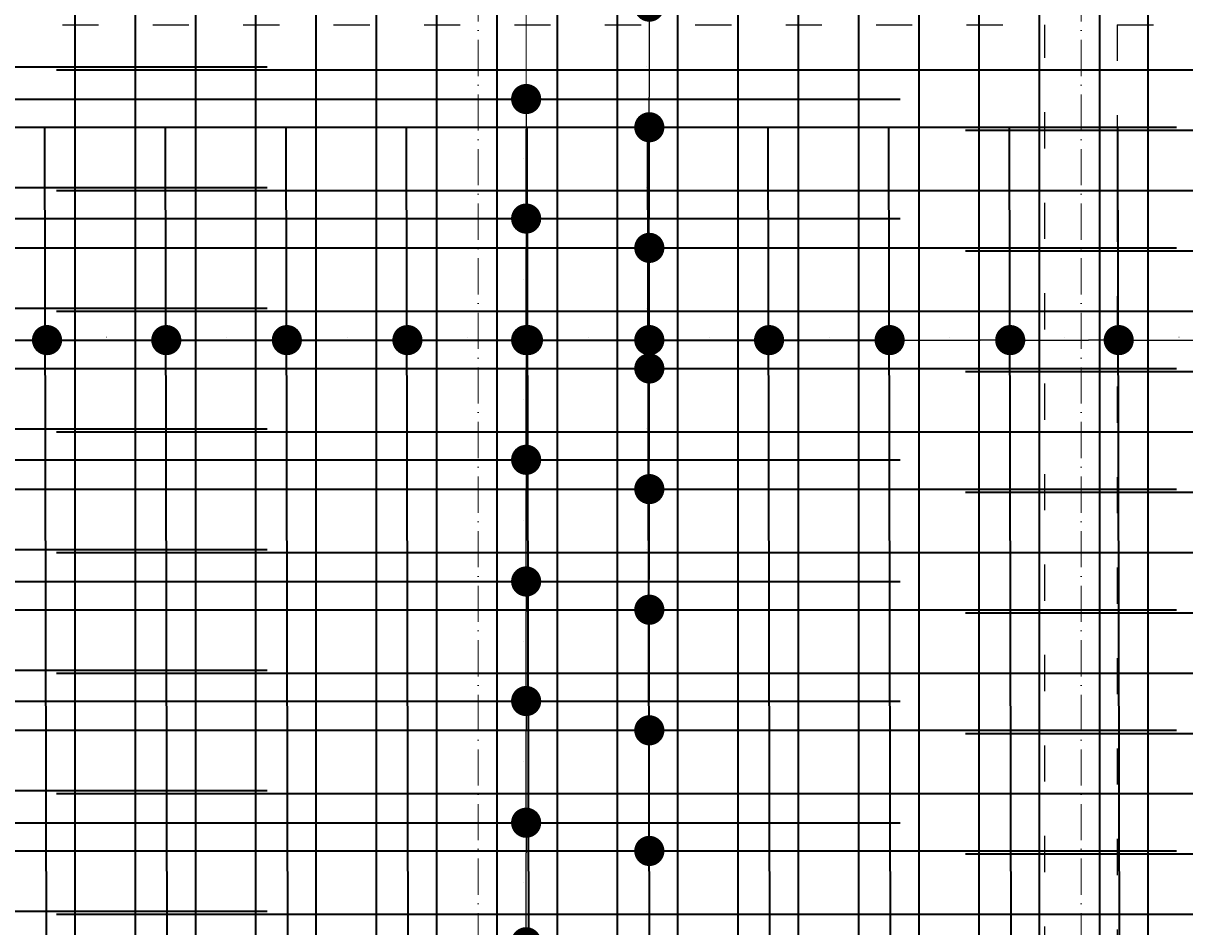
# Model space of a CAD drawing. Header units: millimetres. Extents: x 300938 to 312016, y 11971 to 20881.
# Tile 208 of 239: x 309189 to 309575, y 18688 to 18988. Entities that reach past the tile are written whole.
import ezdxf

# ---------------------------------------------------------------- set-up
doc = ezdxf.new("R2010")
doc.units = ezdxf.units.MM
doc.linetypes.add('ACAD_ISO03W100', pattern=[30, 12, -18])
doc.linetypes.add('ACAD_ISO10W100', pattern=[18, 12, -3, 0, -3])
for name, color, linetype, lineweight in [('konstrukcja wymiary', 1, 'Continuous', 13), ('osie', 5, 'ACAD_ISO10W100', 13), ('zbrojenie płyty', 141, 'Continuous', 35)]:
    doc.layers.add(name, color=color, linetype=linetype, lineweight=lineweight)
doc.layers.add('przerywane', color=6, linetype='ACAD_ISO03W100')
doc.styles.get("Standard").update_dxf_attribs({"font": 'romand.shx', "oblique": 10})
doc.dimstyles.new('kropki', dxfattribs={"dimtxt": 0.001, "dimasz": 10, "dimexe": 1.25, "dimexo": 0.625, "dimgap": 1, "dimtad": 1, "dimtxsty": 'Standard', "dimblk": 'DOT', "dimcen": 2.5, "dimadec": 0, "dimazin": 0, "dimtfac": 1, "dimtmove": 0, "dimatfit": 3, "dimfxl": 1, "dimfxlon": 1, "dimarcsym": 0})

# ---------------------------------------------------------------- blocks, each defined once
blk = doc.blocks.new('_Dot')
at = {"color": 0, "linetype": 'ByBlock', "lineweight": -2}
blk.add_line((-0.5, 0), (-1, 0), dxfattribs=at)
at = {"color": 0, "linetype": 'ByBlock', "const_width": 0.5}
blk.add_lwpolyline([(-0.25, 0, 1), (0.25, 0, 1)], format="xyb", close=True, dxfattribs=at)
blk = doc.blocks.new('*D803')
at = {"layer": 'Defpoints', "color": 0, "transparency": 16777216}
for p in [(309386.56, 18993.24), (309386.56, 18953.24), (309397.19, 18953.24)]:
    blk.add_point(p, dxfattribs=at)
at = {"layer": 'konstrukcja wymiary', "color": 0, "lineweight": -2, "transparency": 16777216}
for p, q in [((309396.19, 18993.24), (309398.44, 18993.24)), ((309397.19, 18983.24), (309397.19, 18963.24)), ((309396.19, 18953.24), (309398.44, 18953.24))]:
    blk.add_line(p, q, dxfattribs=at)
at = {"layer": 'konstrukcja wymiary', "color": 0, "lineweight": -2, "transparency": 16777216, "xscale": 10, "yscale": 10, "zscale": 10}
for p, rotation in [((309397.19, 18993.24), 90), ((309397.19, 18953.24), 270)]:
    blk.add_blockref('_Dot', p, dxfattribs=dict(at, rotation=rotation))
at = {"layer": 'konstrukcja wymiary', "color": 0, "transparency": 16777216, "insert": (309396.19, 18973.24), "char_height": 0.001, "attachment_point": 5, "rotation": 90}
blk.add_mtext('40', dxfattribs=at)
blk = doc.blocks.new('*D804')
at = {"layer": 'Defpoints', "color": 0, "transparency": 16777216}
for p in [(309386.56, 18953.24), (309234.79, 18913.24), (309397.19, 18913.24)]:
    blk.add_point(p, dxfattribs=at)
at = {"layer": 'konstrukcja wymiary', "color": 0, "lineweight": -2, "transparency": 16777216}
for p, q in [((309396.19, 18953.24), (309398.44, 18953.24)), ((309397.19, 18943.24), (309397.19, 18923.24)), ((309396.19, 18913.24), (309398.44, 18913.24))]:
    blk.add_line(p, q, dxfattribs=at)
at = {"layer": 'konstrukcja wymiary', "color": 0, "lineweight": -2, "transparency": 16777216, "xscale": 10, "yscale": 10, "zscale": 10}
for p, rotation in [((309397.19, 18953.24), 90), ((309397.19, 18913.24), 270)]:
    blk.add_blockref('_Dot', p, dxfattribs=dict(at, rotation=rotation))
at = {"layer": 'konstrukcja wymiary', "color": 0, "transparency": 16777216, "insert": (309396.19, 18933.24), "char_height": 0.001, "attachment_point": 5, "rotation": 90}
blk.add_mtext('40', dxfattribs=at)
blk = doc.blocks.new('*D805')
at = {"layer": 'Defpoints', "color": 0, "transparency": 16777216}
for p in [(309234.79, 18913.24), (309386.56, 18873.24), (309397.19, 18873.24)]:
    blk.add_point(p, dxfattribs=at)
at = {"layer": 'konstrukcja wymiary', "color": 0, "lineweight": -2, "transparency": 16777216}
for p, q in [((309396.19, 18913.24), (309398.44, 18913.24)), ((309397.19, 18903.24), (309397.19, 18883.24)), ((309396.19, 18873.24), (309398.44, 18873.24))]:
    blk.add_line(p, q, dxfattribs=at)
at = {"layer": 'konstrukcja wymiary', "color": 0, "lineweight": -2, "transparency": 16777216, "xscale": 10, "yscale": 10, "zscale": 10}
for p, rotation in [((309397.19, 18913.24), 90), ((309397.19, 18873.24), 270)]:
    blk.add_blockref('_Dot', p, dxfattribs=dict(at, rotation=rotation))
at = {"layer": 'konstrukcja wymiary', "color": 0, "transparency": 16777216, "insert": (309396.19, 18893.24), "char_height": 0.001, "attachment_point": 5, "rotation": 90}
blk.add_mtext('40', dxfattribs=at)
blk = doc.blocks.new('*D806')
at = {"layer": 'Defpoints', "color": 0, "transparency": 16777216}
for p in [(309386.56, 18873.24), (309386.56, 18833.24), (309397.19, 18833.24)]:
    blk.add_point(p, dxfattribs=at)
at = {"layer": 'konstrukcja wymiary', "color": 0, "lineweight": -2, "transparency": 16777216}
for p, q in [((309396.19, 18873.24), (309398.44, 18873.24)), ((309397.19, 18863.24), (309397.19, 18843.24)), ((309396.19, 18833.24), (309398.44, 18833.24))]:
    blk.add_line(p, q, dxfattribs=at)
at = {"layer": 'konstrukcja wymiary', "color": 0, "lineweight": -2, "transparency": 16777216, "xscale": 10, "yscale": 10, "zscale": 10}
for p, rotation in [((309397.19, 18873.24), 90), ((309397.19, 18833.24), 270)]:
    blk.add_blockref('_Dot', p, dxfattribs=dict(at, rotation=rotation))
at = {"layer": 'konstrukcja wymiary', "color": 0, "transparency": 16777216, "insert": (309396.19, 18853.24), "char_height": 0.001, "attachment_point": 5, "rotation": 90}
blk.add_mtext('40', dxfattribs=at)
blk = doc.blocks.new('*D807')
at = {"layer": 'Defpoints', "color": 0, "transparency": 16777216}
for p in [(309386.56, 18833.24), (309386.56, 18793.24), (309397.19, 18793.24)]:
    blk.add_point(p, dxfattribs=at)
at = {"layer": 'konstrukcja wymiary', "color": 0, "lineweight": -2, "transparency": 16777216}
for p, q in [((309396.19, 18833.24), (309398.44, 18833.24)), ((309397.19, 18823.24), (309397.19, 18803.24)), ((309396.19, 18793.24), (309398.44, 18793.24))]:
    blk.add_line(p, q, dxfattribs=at)
at = {"layer": 'konstrukcja wymiary', "color": 0, "lineweight": -2, "transparency": 16777216, "xscale": 10, "yscale": 10, "zscale": 10}
for p, rotation in [((309397.19, 18833.24), 90), ((309397.19, 18793.24), 270)]:
    blk.add_blockref('_Dot', p, dxfattribs=dict(at, rotation=rotation))
at = {"layer": 'konstrukcja wymiary', "color": 0, "transparency": 16777216, "insert": (309396.19, 18813.24), "char_height": 0.001, "attachment_point": 5, "rotation": 90}
blk.add_mtext('40', dxfattribs=at)
blk = doc.blocks.new('*D808')
at = {"layer": 'Defpoints', "color": 0, "transparency": 16777216}
for p in [(309386.56, 18793.24), (309386.56, 18753.24), (309397.19, 18753.24)]:
    blk.add_point(p, dxfattribs=at)
at = {"layer": 'konstrukcja wymiary', "color": 0, "lineweight": -2, "transparency": 16777216}
for p, q in [((309396.19, 18793.24), (309398.44, 18793.24)), ((309397.19, 18783.24), (309397.19, 18763.24)), ((309396.19, 18753.24), (309398.44, 18753.24))]:
    blk.add_line(p, q, dxfattribs=at)
at = {"layer": 'konstrukcja wymiary', "color": 0, "lineweight": -2, "transparency": 16777216, "xscale": 10, "yscale": 10, "zscale": 10}
for p, rotation in [((309397.19, 18793.24), 90), ((309397.19, 18753.24), 270)]:
    blk.add_blockref('_Dot', p, dxfattribs=dict(at, rotation=rotation))
at = {"layer": 'konstrukcja wymiary', "color": 0, "transparency": 16777216, "insert": (309396.19, 18773.24), "char_height": 0.001, "attachment_point": 5, "rotation": 90}
blk.add_mtext('40', dxfattribs=at)
blk = doc.blocks.new('*D809')
at = {"layer": 'Defpoints', "color": 0, "transparency": 16777216}
for p in [(309386.56, 18753.24), (309386.56, 18713.24), (309397.19, 18713.24)]:
    blk.add_point(p, dxfattribs=at)
at = {"layer": 'konstrukcja wymiary', "color": 0, "lineweight": -2, "transparency": 16777216}
for p, q in [((309396.19, 18753.24), (309398.44, 18753.24)), ((309397.19, 18743.24), (309397.19, 18723.24)), ((309396.19, 18713.24), (309398.44, 18713.24))]:
    blk.add_line(p, q, dxfattribs=at)
at = {"layer": 'konstrukcja wymiary', "color": 0, "lineweight": -2, "transparency": 16777216, "xscale": 10, "yscale": 10, "zscale": 10}
for p, rotation in [((309397.19, 18753.24), 90), ((309397.19, 18713.24), 270)]:
    blk.add_blockref('_Dot', p, dxfattribs=dict(at, rotation=rotation))
at = {"layer": 'konstrukcja wymiary', "color": 0, "transparency": 16777216, "insert": (309396.19, 18733.24), "char_height": 0.001, "attachment_point": 5, "rotation": 90}
blk.add_mtext('40', dxfattribs=at)
blk = doc.blocks.new('*D810')
at = {"layer": 'Defpoints', "color": 0, "transparency": 16777216}
for p in [(309386.56, 18713.24), (309386.56, 18673.24), (309397.19, 18673.24)]:
    blk.add_point(p, dxfattribs=at)
at = {"layer": 'konstrukcja wymiary', "color": 0, "lineweight": -2, "transparency": 16777216}
for p, q in [((309396.19, 18713.24), (309398.44, 18713.24)), ((309397.19, 18703.24), (309397.19, 18683.24)), ((309396.19, 18673.24), (309398.44, 18673.24))]:
    blk.add_line(p, q, dxfattribs=at)
at = {"layer": 'konstrukcja wymiary', "color": 0, "lineweight": -2, "transparency": 16777216, "xscale": 10, "yscale": 10, "zscale": 10}
for p, rotation in [((309397.19, 18713.24), 90), ((309397.19, 18673.24), 270)]:
    blk.add_blockref('_Dot', p, dxfattribs=dict(at, rotation=rotation))
at = {"layer": 'konstrukcja wymiary', "color": 0, "transparency": 16777216, "insert": (309396.19, 18693.24), "char_height": 0.001, "attachment_point": 5, "rotation": 90}
blk.add_mtext('40', dxfattribs=at)
blk = doc.blocks.new('*D1177')
at = {"layer": 'Defpoints', "color": 0, "transparency": 16777216}
for p in [(309156.92, 18893.24), (309197.35, 18893.24), (309197.35, 18882.65)]:
    blk.add_point(p, dxfattribs=at)
at = {"layer": 'konstrukcja wymiary', "color": 0, "lineweight": -2, "transparency": 16777216}
for p, q in [((309156.92, 18883.65), (309156.92, 18881.4)), ((309166.92, 18882.65), (309187.35, 18882.65)), ((309197.35, 18883.65), (309197.35, 18881.4))]:
    blk.add_line(p, q, dxfattribs=at)
at = {"layer": 'konstrukcja wymiary', "color": 0, "lineweight": -2, "transparency": 16777216, "xscale": 10, "yscale": 10, "zscale": 10, "rotation": 180}
blk.add_blockref('_Dot', (309156.92, 18882.65), dxfattribs=at)
at = {"layer": 'konstrukcja wymiary', "color": 0, "lineweight": -2, "transparency": 16777216, "xscale": 10, "yscale": 10, "zscale": 10}
blk.add_blockref('_Dot', (309197.35, 18882.65), dxfattribs=at)
at = {"layer": 'konstrukcja wymiary', "color": 0, "transparency": 16777216, "insert": (309177.14, 18883.65), "char_height": 0.001, "attachment_point": 5}
blk.add_mtext('40,43', dxfattribs=at)
blk = doc.blocks.new('*D1178')
at = {"layer": 'Defpoints', "color": 0, "transparency": 16777216}
for p in [(309197.35, 18893.24), (309236.92, 18893.24), (309236.92, 18882.65)]:
    blk.add_point(p, dxfattribs=at)
at = {"layer": 'konstrukcja wymiary', "color": 0, "lineweight": -2, "transparency": 16777216}
for p, q in [((309197.35, 18883.65), (309197.35, 18881.4)), ((309207.35, 18882.65), (309226.92, 18882.65)), ((309236.92, 18883.65), (309236.92, 18881.4))]:
    blk.add_line(p, q, dxfattribs=at)
at = {"layer": 'konstrukcja wymiary', "color": 0, "lineweight": -2, "transparency": 16777216, "xscale": 10, "yscale": 10, "zscale": 10, "rotation": 180}
blk.add_blockref('_Dot', (309197.35, 18882.65), dxfattribs=at)
at = {"layer": 'konstrukcja wymiary', "color": 0, "lineweight": -2, "transparency": 16777216, "xscale": 10, "yscale": 10, "zscale": 10}
blk.add_blockref('_Dot', (309236.92, 18882.65), dxfattribs=at)
at = {"layer": 'konstrukcja wymiary', "color": 0, "transparency": 16777216, "insert": (309217.14, 18883.65), "char_height": 0.001, "attachment_point": 5}
blk.add_mtext('39,57', dxfattribs=at)
blk = doc.blocks.new('*D1179')
at = {"layer": 'Defpoints', "color": 0, "transparency": 16777216}
for p in [(309236.92, 18893.24), (309276.92, 18893.24), (309276.92, 18882.65)]:
    blk.add_point(p, dxfattribs=at)
at = {"layer": 'konstrukcja wymiary', "color": 0, "lineweight": -2, "transparency": 16777216}
for p, q in [((309236.92, 18883.65), (309236.92, 18881.4)), ((309246.92, 18882.65), (309266.92, 18882.65)), ((309276.92, 18883.65), (309276.92, 18881.4))]:
    blk.add_line(p, q, dxfattribs=at)
at = {"layer": 'konstrukcja wymiary', "color": 0, "lineweight": -2, "transparency": 16777216, "xscale": 10, "yscale": 10, "zscale": 10, "rotation": 180}
blk.add_blockref('_Dot', (309236.92, 18882.65), dxfattribs=at)
at = {"layer": 'konstrukcja wymiary', "color": 0, "lineweight": -2, "transparency": 16777216, "xscale": 10, "yscale": 10, "zscale": 10}
blk.add_blockref('_Dot', (309276.92, 18882.65), dxfattribs=at)
at = {"layer": 'konstrukcja wymiary', "color": 0, "transparency": 16777216, "insert": (309256.92, 18883.65), "char_height": 0.001, "attachment_point": 5}
blk.add_mtext('40', dxfattribs=at)
blk = doc.blocks.new('*D1180')
at = {"layer": 'Defpoints', "color": 0, "transparency": 16777216}
for p in [(309276.92, 18893.24), (309316.92, 18893.24), (309316.92, 18882.65)]:
    blk.add_point(p, dxfattribs=at)
at = {"layer": 'konstrukcja wymiary', "color": 0, "lineweight": -2, "transparency": 16777216}
for p, q in [((309276.92, 18883.65), (309276.92, 18881.4)), ((309286.92, 18882.65), (309306.92, 18882.65)), ((309316.92, 18883.65), (309316.92, 18881.4))]:
    blk.add_line(p, q, dxfattribs=at)
at = {"layer": 'konstrukcja wymiary', "color": 0, "lineweight": -2, "transparency": 16777216, "xscale": 10, "yscale": 10, "zscale": 10, "rotation": 180}
blk.add_blockref('_Dot', (309276.92, 18882.65), dxfattribs=at)
at = {"layer": 'konstrukcja wymiary', "color": 0, "lineweight": -2, "transparency": 16777216, "xscale": 10, "yscale": 10, "zscale": 10}
blk.add_blockref('_Dot', (309316.92, 18882.65), dxfattribs=at)
at = {"layer": 'konstrukcja wymiary', "color": 0, "transparency": 16777216, "insert": (309296.92, 18883.65), "char_height": 0.001, "attachment_point": 5}
blk.add_mtext('40', dxfattribs=at)
blk = doc.blocks.new('*D1181')
at = {"layer": 'Defpoints', "color": 0, "transparency": 16777216}
for p in [(309316.92, 18893.24), (309356.92, 18893.24), (309356.92, 18882.65)]:
    blk.add_point(p, dxfattribs=at)
at = {"layer": 'konstrukcja wymiary', "color": 0, "lineweight": -2, "transparency": 16777216}
for p, q in [((309316.92, 18883.65), (309316.92, 18881.4)), ((309326.92, 18882.65), (309346.92, 18882.65)), ((309356.92, 18883.65), (309356.92, 18881.4))]:
    blk.add_line(p, q, dxfattribs=at)
at = {"layer": 'konstrukcja wymiary', "color": 0, "lineweight": -2, "transparency": 16777216, "xscale": 10, "yscale": 10, "zscale": 10, "rotation": 180}
blk.add_blockref('_Dot', (309316.92, 18882.65), dxfattribs=at)
at = {"layer": 'konstrukcja wymiary', "color": 0, "lineweight": -2, "transparency": 16777216, "xscale": 10, "yscale": 10, "zscale": 10}
blk.add_blockref('_Dot', (309356.92, 18882.65), dxfattribs=at)
at = {"layer": 'konstrukcja wymiary', "color": 0, "transparency": 16777216, "insert": (309336.92, 18883.65), "char_height": 0.001, "attachment_point": 5}
blk.add_mtext('40', dxfattribs=at)
blk = doc.blocks.new('*D1182')
at = {"layer": 'Defpoints', "color": 0, "transparency": 16777216}
for p in [(309397.19, 18895.74), (309356.92, 18893.24), (309397.19, 18882.65)]:
    blk.add_point(p, dxfattribs=at)
at = {"layer": 'konstrukcja wymiary', "color": 0, "lineweight": -2, "transparency": 16777216}
for p, q in [((309356.92, 18883.65), (309356.92, 18881.4)), ((309366.92, 18882.65), (309387.19, 18882.65)), ((309397.19, 18883.65), (309397.19, 18881.4))]:
    blk.add_line(p, q, dxfattribs=at)
at = {"layer": 'konstrukcja wymiary', "color": 0, "lineweight": -2, "transparency": 16777216, "xscale": 10, "yscale": 10, "zscale": 10, "rotation": 180}
blk.add_blockref('_Dot', (309356.92, 18882.65), dxfattribs=at)
at = {"layer": 'konstrukcja wymiary', "color": 0, "lineweight": -2, "transparency": 16777216, "xscale": 10, "yscale": 10, "zscale": 10}
blk.add_blockref('_Dot', (309397.19, 18882.65), dxfattribs=at)
at = {"layer": 'konstrukcja wymiary', "color": 0, "transparency": 16777216, "insert": (309377.06, 18883.65), "char_height": 0.001, "attachment_point": 5}
blk.add_mtext('40,27', dxfattribs=at)
blk = doc.blocks.new('*D1183')
at = {"layer": 'Defpoints', "color": 0, "transparency": 16777216}
for p in [(309397.19, 18895.74), (309436.92, 18893.24), (309436.92, 18882.65)]:
    blk.add_point(p, dxfattribs=at)
at = {"layer": 'konstrukcja wymiary', "color": 0, "lineweight": -2, "transparency": 16777216}
for p, q in [((309397.19, 18883.65), (309397.19, 18881.4)), ((309407.19, 18882.65), (309426.92, 18882.65)), ((309436.92, 18883.65), (309436.92, 18881.4))]:
    blk.add_line(p, q, dxfattribs=at)
at = {"layer": 'konstrukcja wymiary', "color": 0, "lineweight": -2, "transparency": 16777216, "xscale": 10, "yscale": 10, "zscale": 10, "rotation": 180}
blk.add_blockref('_Dot', (309397.19, 18882.65), dxfattribs=at)
at = {"layer": 'konstrukcja wymiary', "color": 0, "lineweight": -2, "transparency": 16777216, "xscale": 10, "yscale": 10, "zscale": 10}
blk.add_blockref('_Dot', (309436.92, 18882.65), dxfattribs=at)
at = {"layer": 'konstrukcja wymiary', "color": 0, "transparency": 16777216, "insert": (309417.06, 18883.65), "char_height": 0.001, "attachment_point": 5}
blk.add_mtext('39,73', dxfattribs=at)
blk = doc.blocks.new('*D1184')
at = {"layer": 'Defpoints', "color": 0, "transparency": 16777216}
for p in [(309436.92, 18893.24), (309476.92, 18893.24), (309476.92, 18882.65)]:
    blk.add_point(p, dxfattribs=at)
at = {"layer": 'konstrukcja wymiary', "color": 0, "lineweight": -2, "transparency": 16777216}
for p, q in [((309436.92, 18883.65), (309436.92, 18881.4)), ((309446.92, 18882.65), (309466.92, 18882.65)), ((309476.92, 18883.65), (309476.92, 18881.4))]:
    blk.add_line(p, q, dxfattribs=at)
at = {"layer": 'konstrukcja wymiary', "color": 0, "lineweight": -2, "transparency": 16777216, "xscale": 10, "yscale": 10, "zscale": 10, "rotation": 180}
blk.add_blockref('_Dot', (309436.92, 18882.65), dxfattribs=at)
at = {"layer": 'konstrukcja wymiary', "color": 0, "lineweight": -2, "transparency": 16777216, "xscale": 10, "yscale": 10, "zscale": 10}
blk.add_blockref('_Dot', (309476.92, 18882.65), dxfattribs=at)
at = {"layer": 'konstrukcja wymiary', "color": 0, "transparency": 16777216, "insert": (309456.92, 18883.65), "char_height": 0.001, "attachment_point": 5}
blk.add_mtext('40', dxfattribs=at)
blk = doc.blocks.new('*D1185')
at = {"layer": 'Defpoints', "color": 0, "transparency": 16777216}
for p in [(309476.92, 18893.24), (309516.93, 18892.24), (309516.93, 18882.65)]:
    blk.add_point(p, dxfattribs=at)
at = {"layer": 'konstrukcja wymiary', "color": 0, "lineweight": -2, "transparency": 16777216}
for p, q in [((309476.92, 18883.65), (309476.92, 18881.4)), ((309486.92, 18882.65), (309506.93, 18882.65)), ((309516.93, 18883.65), (309516.93, 18881.4))]:
    blk.add_line(p, q, dxfattribs=at)
at = {"layer": 'konstrukcja wymiary', "color": 0, "lineweight": -2, "transparency": 16777216, "xscale": 10, "yscale": 10, "zscale": 10, "rotation": 180}
blk.add_blockref('_Dot', (309476.92, 18882.65), dxfattribs=at)
at = {"layer": 'konstrukcja wymiary', "color": 0, "lineweight": -2, "transparency": 16777216, "xscale": 10, "yscale": 10, "zscale": 10}
blk.add_blockref('_Dot', (309516.93, 18882.65), dxfattribs=at)
at = {"layer": 'konstrukcja wymiary', "color": 0, "transparency": 16777216, "insert": (309496.92, 18883.65), "char_height": 0.001, "attachment_point": 5}
blk.add_mtext('40', dxfattribs=at)
blk = doc.blocks.new('*D1186')
at = {"layer": 'Defpoints', "color": 0, "transparency": 16777216}
for p in [(309516.93, 18892.24), (309552.93, 18892.24), (309552.93, 18882.65)]:
    blk.add_point(p, dxfattribs=at)
at = {"layer": 'konstrukcja wymiary', "color": 0, "lineweight": -2, "transparency": 16777216}
for p, q in [((309516.93, 18883.65), (309516.93, 18881.4)), ((309526.93, 18882.65), (309542.93, 18882.65)), ((309552.93, 18883.65), (309552.93, 18881.4))]:
    blk.add_line(p, q, dxfattribs=at)
at = {"layer": 'konstrukcja wymiary', "color": 0, "lineweight": -2, "transparency": 16777216, "xscale": 10, "yscale": 10, "zscale": 10, "rotation": 180}
blk.add_blockref('_Dot', (309516.93, 18882.65), dxfattribs=at)
at = {"layer": 'konstrukcja wymiary', "color": 0, "lineweight": -2, "transparency": 16777216, "xscale": 10, "yscale": 10, "zscale": 10}
blk.add_blockref('_Dot', (309552.93, 18882.65), dxfattribs=at)
at = {"layer": 'konstrukcja wymiary', "color": 0, "transparency": 16777216, "insert": (309534.93, 18883.65), "char_height": 0.001, "attachment_point": 5}
blk.add_mtext('36', dxfattribs=at)
blk = doc.blocks.new('*D1187')
at = {"layer": 'Defpoints', "color": 0, "transparency": 16777216}
for p in [(309552.93, 18892.24), (309592.93, 18892.24), (309592.93, 18882.65)]:
    blk.add_point(p, dxfattribs=at)
at = {"layer": 'konstrukcja wymiary', "color": 0, "lineweight": -2, "transparency": 16777216}
for p, q in [((309552.93, 18883.65), (309552.93, 18881.4)), ((309562.93, 18882.65), (309582.93, 18882.65)), ((309592.93, 18883.65), (309592.93, 18881.4))]:
    blk.add_line(p, q, dxfattribs=at)
at = {"layer": 'konstrukcja wymiary', "color": 0, "lineweight": -2, "transparency": 16777216, "xscale": 10, "yscale": 10, "zscale": 10, "rotation": 180}
blk.add_blockref('_Dot', (309552.93, 18882.65), dxfattribs=at)
at = {"layer": 'konstrukcja wymiary', "color": 0, "lineweight": -2, "transparency": 16777216, "xscale": 10, "yscale": 10, "zscale": 10}
blk.add_blockref('_Dot', (309592.93, 18882.65), dxfattribs=at)
at = {"layer": 'konstrukcja wymiary', "color": 0, "transparency": 16777216, "insert": (309572.93, 18883.65), "char_height": 0.001, "attachment_point": 5}
blk.add_mtext('40', dxfattribs=at)
blk = doc.blocks.new('*D1223')
at = {"layer": 'Defpoints', "color": 0, "transparency": 16777216}
for p in [(309346.56, 18722.6), (309356.32, 18722.6), (309346.56, 18682.96)]:
    blk.add_point(p, dxfattribs=at)
at = {"layer": 'konstrukcja wymiary', "color": 0, "lineweight": -2, "transparency": 16777216}
for p, q in [((309355.32, 18722.6), (309357.57, 18722.6)), ((309356.32, 18692.96), (309356.32, 18712.6)), ((309355.32, 18682.96), (309357.57, 18682.96))]:
    blk.add_line(p, q, dxfattribs=at)
at = {"layer": 'konstrukcja wymiary', "color": 0, "lineweight": -2, "transparency": 16777216, "xscale": 10, "yscale": 10, "zscale": 10}
for p, rotation in [((309356.32, 18722.6), 90), ((309356.32, 18682.96), 270)]:
    blk.add_blockref('_Dot', p, dxfattribs=dict(at, rotation=rotation))
at = {"layer": 'konstrukcja wymiary', "color": 0, "transparency": 16777216, "insert": (309355.31, 18702.78), "char_height": 0.001, "attachment_point": 5, "rotation": 90}
blk.add_mtext('39,65', dxfattribs=at)
blk = doc.blocks.new('*D1224')
at = {"layer": 'Defpoints', "color": 0, "transparency": 16777216}
for p in [(309346.56, 18762.96), (309356.32, 18762.96), (309346.56, 18722.6)]:
    blk.add_point(p, dxfattribs=at)
at = {"layer": 'konstrukcja wymiary', "color": 0, "lineweight": -2, "transparency": 16777216}
for p, q in [((309355.32, 18762.96), (309357.57, 18762.96)), ((309356.32, 18732.6), (309356.32, 18752.96)), ((309355.32, 18722.6), (309357.57, 18722.6))]:
    blk.add_line(p, q, dxfattribs=at)
at = {"layer": 'konstrukcja wymiary', "color": 0, "lineweight": -2, "transparency": 16777216, "xscale": 10, "yscale": 10, "zscale": 10}
for p, rotation in [((309356.32, 18762.96), 90), ((309356.32, 18722.6), 270)]:
    blk.add_blockref('_Dot', p, dxfattribs=dict(at, rotation=rotation))
at = {"layer": 'konstrukcja wymiary', "color": 0, "transparency": 16777216, "insert": (309355.31, 18742.78), "char_height": 0.001, "attachment_point": 5, "rotation": 90}
blk.add_mtext('40,35', dxfattribs=at)
blk = doc.blocks.new('*D1225')
at = {"layer": 'Defpoints', "color": 0, "transparency": 16777216}
for p in [(309346.56, 18802.6), (309356.32, 18802.6), (309346.56, 18762.96)]:
    blk.add_point(p, dxfattribs=at)
at = {"layer": 'konstrukcja wymiary', "color": 0, "lineweight": -2, "transparency": 16777216}
for p, q in [((309355.32, 18802.6), (309357.57, 18802.6)), ((309356.32, 18772.96), (309356.32, 18792.6)), ((309355.32, 18762.96), (309357.57, 18762.96))]:
    blk.add_line(p, q, dxfattribs=at)
at = {"layer": 'konstrukcja wymiary', "color": 0, "lineweight": -2, "transparency": 16777216, "xscale": 10, "yscale": 10, "zscale": 10}
for p, rotation in [((309356.32, 18802.6), 90), ((309356.32, 18762.96), 270)]:
    blk.add_blockref('_Dot', p, dxfattribs=dict(at, rotation=rotation))
at = {"layer": 'konstrukcja wymiary', "color": 0, "transparency": 16777216, "insert": (309355.31, 18782.78), "char_height": 0.001, "attachment_point": 5, "rotation": 90}
blk.add_mtext('39,65', dxfattribs=at)
blk = doc.blocks.new('*D1226')
at = {"layer": 'Defpoints', "color": 0, "transparency": 16777216}
for p in [(309346.56, 18842.96), (309356.32, 18842.96), (309346.56, 18802.6)]:
    blk.add_point(p, dxfattribs=at)
at = {"layer": 'konstrukcja wymiary', "color": 0, "lineweight": -2, "transparency": 16777216}
for p, q in [((309355.32, 18842.96), (309357.57, 18842.96)), ((309356.32, 18812.6), (309356.32, 18832.96)), ((309355.32, 18802.6), (309357.57, 18802.6))]:
    blk.add_line(p, q, dxfattribs=at)
at = {"layer": 'konstrukcja wymiary', "color": 0, "lineweight": -2, "transparency": 16777216, "xscale": 10, "yscale": 10, "zscale": 10}
for p, rotation in [((309356.32, 18842.96), 90), ((309356.32, 18802.6), 270)]:
    blk.add_blockref('_Dot', p, dxfattribs=dict(at, rotation=rotation))
at = {"layer": 'konstrukcja wymiary', "color": 0, "transparency": 16777216, "insert": (309355.31, 18822.78), "char_height": 0.001, "attachment_point": 5, "rotation": 90}
blk.add_mtext('40,35', dxfattribs=at)
blk = doc.blocks.new('*D1227')
at = {"layer": 'Defpoints', "color": 0, "transparency": 16777216}
for p in [(309346.92, 18882.65), (309356.32, 18882.65), (309346.56, 18842.96)]:
    blk.add_point(p, dxfattribs=at)
at = {"layer": 'konstrukcja wymiary', "color": 0, "lineweight": -2, "transparency": 16777216}
for p, q in [((309355.32, 18882.65), (309357.57, 18882.65)), ((309356.32, 18852.96), (309356.32, 18872.65)), ((309355.32, 18842.96), (309357.57, 18842.96))]:
    blk.add_line(p, q, dxfattribs=at)
at = {"layer": 'konstrukcja wymiary', "color": 0, "lineweight": -2, "transparency": 16777216, "xscale": 10, "yscale": 10, "zscale": 10}
for p, rotation in [((309356.32, 18882.65), 90), ((309356.32, 18842.96), 270)]:
    blk.add_blockref('_Dot', p, dxfattribs=dict(at, rotation=rotation))
at = {"layer": 'konstrukcja wymiary', "color": 0, "transparency": 16777216, "insert": (309355.31, 18862.8), "char_height": 0.001, "attachment_point": 5, "rotation": 90}
blk.add_mtext('39,69', dxfattribs=at)
blk = doc.blocks.new('*D1228')
at = {"layer": 'Defpoints', "color": 0, "transparency": 16777216}
for p in [(309346.56, 18922.96), (309356.32, 18922.96), (309346.92, 18882.65)]:
    blk.add_point(p, dxfattribs=at)
at = {"layer": 'konstrukcja wymiary', "color": 0, "lineweight": -2, "transparency": 16777216}
for p, q in [((309355.32, 18922.96), (309357.57, 18922.96)), ((309356.32, 18892.65), (309356.32, 18912.96)), ((309355.32, 18882.65), (309357.57, 18882.65))]:
    blk.add_line(p, q, dxfattribs=at)
at = {"layer": 'konstrukcja wymiary', "color": 0, "lineweight": -2, "transparency": 16777216, "xscale": 10, "yscale": 10, "zscale": 10}
for p, rotation in [((309356.32, 18922.96), 90), ((309356.32, 18882.65), 270)]:
    blk.add_blockref('_Dot', p, dxfattribs=dict(at, rotation=rotation))
at = {"layer": 'konstrukcja wymiary', "color": 0, "transparency": 16777216, "insert": (309355.31, 18902.8), "char_height": 0.001, "attachment_point": 5, "rotation": 90}
blk.add_mtext('40,31', dxfattribs=at)
blk = doc.blocks.new('*D1229')
at = {"layer": 'Defpoints', "color": 0, "transparency": 16777216}
for p in [(309346.56, 18962.6), (309356.32, 18962.6), (309346.56, 18922.96)]:
    blk.add_point(p, dxfattribs=at)
at = {"layer": 'konstrukcja wymiary', "color": 0, "lineweight": -2, "transparency": 16777216}
for p, q in [((309355.32, 18962.6), (309357.57, 18962.6)), ((309356.32, 18932.96), (309356.32, 18952.6)), ((309355.32, 18922.96), (309357.57, 18922.96))]:
    blk.add_line(p, q, dxfattribs=at)
at = {"layer": 'konstrukcja wymiary', "color": 0, "lineweight": -2, "transparency": 16777216, "xscale": 10, "yscale": 10, "zscale": 10}
for p, rotation in [((309356.32, 18962.6), 90), ((309356.32, 18922.96), 270)]:
    blk.add_blockref('_Dot', p, dxfattribs=dict(at, rotation=rotation))
at = {"layer": 'konstrukcja wymiary', "color": 0, "transparency": 16777216, "insert": (309355.31, 18942.78), "char_height": 0.001, "attachment_point": 5, "rotation": 90}
blk.add_mtext('39,65', dxfattribs=at)

msp = doc.modelspace()

# ---------------------------------------------------------------- linework, layer by layer
at = {"layer": 'konstrukcja wymiary'}
msp.add_line((309356.315, 18952.605), (309356.315, 19623.437), dxfattribs=at)
at = {"layer": 'osie'}
for p, q in [((309340.44, 19760.509), (309340.44, 18286.332)), ((309540.44, 19760.509), (309540.44, 18286.332))]:
    msp.add_line(p, q, dxfattribs=at)
at = {"layer": 'przerywane'}
for p, q in [((308932.44, 18987.224), (309528.44, 18987.224)), ((309528.44, 18376.224), (309528.44, 18987.224)), ((309552.44, 18987.224), (310048.44, 18987.224)), ((309552.44, 18987.224), (309552.44, 18436.224))]:
    msp.add_line(p, q, dxfattribs=at)
at = {"layer": 'zbrojenie płyty'}
for p, q in [((309206.558, 19602.224), (309206.558, 18602.224)), ((309246.558, 19602.224), (309246.558, 18602.224)), ((309286.558, 19602.224), (309286.558, 18602.224)), ((309326.558, 19602.224), (309326.558, 18602.224)), ((309366.558, 19602.224), (309366.558, 18602.224)), ((309406.558, 19602.224), (309406.558, 18602.224)), ((309446.558, 19602.224), (309446.558, 18602.224)), ((309486.558, 19602.224), (309486.558, 18602.224)), ((309526.558, 19602.224), (309526.558, 18602.224)), ((309562.558, 19602.224), (309562.558, 18602.224)), ((309226.558, 19341.224), (309226.558, 18341.224)), ((309266.558, 19341.224), (309266.558, 18341.224)), ((309306.558, 19341.224), (309306.558, 18341.224)), ((309346.558, 19341.224), (309346.558, 18341.224)), ((309386.558, 19341.224), (309386.558, 18341.224)), ((309426.558, 19341.224), (309426.558, 18341.224)), ((309466.558, 19341.224), (309466.558, 18341.224)), ((309506.558, 19341.224), (309506.558, 18341.224)), ((309546.558, 19341.224), (309546.558, 18341.224)), ((308897.44, 18973.243), (309270.44, 18973.243)), ((309200.44, 18972.243), (310400.44, 18972.243)), ((308980.44, 18962.605), (309480.44, 18962.605)), ((308897.44, 18953.243), (309572.132, 18953.243)), ((309196.558, 18953.243), (309197.558, 18453.243)), ((309236.558, 18953.243), (309237.558, 18453.243)), ((309276.558, 18953.243), (309277.558, 18453.243)), ((309316.558, 18953.243), (309317.558, 18453.243)), ((309356.558, 18953.243), (309357.558, 18453.243)), ((309396.558, 18953.243), (309397.558, 18453.243)), ((309436.558, 18953.243), (309437.558, 18453.243)), ((309476.558, 18953.243), (309477.558, 18453.243)), ((309502.132, 18952.243), (310702.132, 18952.243)), ((309516.558, 18953.243), (309517.558, 18453.243)), ((309552.558, 18953.243), (309553.558, 18453.243)), ((308897.44, 18933.243), (309270.44, 18933.243)), ((309200.44, 18932.243), (310400.44, 18932.243)), ((308980.44, 18922.957), (309480.44, 18922.957)), ((308897.44, 18913.243), (309572.132, 18913.243)), ((309502.132, 18912.243), (310702.132, 18912.243)), ((308897.44, 18893.243), (309270.44, 18893.243)), ((309200.44, 18892.243), (310400.44, 18892.243)), ((308980.44, 18882.605), (309480.44, 18882.605)), ((308897.44, 18873.243), (309572.132, 18873.243)), ((309502.132, 18872.243), (310702.132, 18872.243)), ((308897.44, 18853.243), (309270.44, 18853.243)), ((309200.44, 18852.243), (310400.44, 18852.243)), ((308980.44, 18842.957), (309480.44, 18842.957)), ((308897.44, 18833.243), (309572.132, 18833.243)), ((309502.132, 18832.243), (310702.132, 18832.243)), ((308897.44, 18813.243), (309270.44, 18813.243)), ((309200.44, 18812.243), (310400.44, 18812.243)), ((308980.44, 18802.605), (309480.44, 18802.605)), ((308897.44, 18793.243), (309572.132, 18793.243)), ((309502.132, 18792.243), (310056.44, 18792.243)), ((308897.44, 18773.243), (309270.44, 18773.243)), ((309200.44, 18772.243), (310056.44, 18772.243)), ((308980.44, 18762.957), (309480.44, 18762.957)), ((308897.44, 18753.243), (309572.132, 18753.243)), ((309502.132, 18752.243), (309945.44, 18752.243)), ((308897.44, 18733.243), (309270.44, 18733.243)), ((309200.44, 18732.243), (309945.44, 18732.243)), ((308980.44, 18722.605), (309480.44, 18722.605)), ((308897.44, 18713.243), (309572.132, 18713.243)), ((309502.132, 18712.243), (309945.44, 18712.243)), ((308897.44, 18693.243), (309270.44, 18693.243)), ((309200.44, 18692.243), (310056.44, 18692.243))]:
    msp.add_line(p, q, dxfattribs=at)

# ---------------------------------------------------------------- dimensions: what is measured, and where the dimension line sits
at = {"layer": 'konstrukcja wymiary'}
for base, p1, p2, picture, middle in [((309397.195, 18953.243), (309386.558, 18993.243), (309386.558, 18953.243), '*D803', (309396.194, 18973.243)), ((309356.315, 18962.605), (309346.558, 18922.957), (309346.558, 18962.605), '*D1229', (309355.315, 18942.781)), ((309397.195, 18913.243), (309386.558, 18953.243), (309234.786, 18913.243), '*D804', (309396.194, 18933.243)), ((309356.315, 18922.957), (309346.923, 18882.647), (309346.558, 18922.957), '*D1228', (309355.315, 18902.802)), ((309397.195, 18873.243), (309234.786, 18913.243), (309386.558, 18873.243), '*D805', (309396.194, 18893.243)), ((309356.315, 18882.647), (309346.558, 18842.957), (309346.923, 18882.647), '*D1227', (309355.315, 18862.802)), ((309397.195, 18833.243), (309386.558, 18873.243), (309386.558, 18833.243), '*D806', (309396.194, 18853.243)), ((309356.315, 18842.957), (309346.558, 18802.605), (309346.558, 18842.957), '*D1226', (309355.315, 18822.781)), ((309397.195, 18793.243), (309386.558, 18833.243), (309386.558, 18793.243), '*D807', (309396.194, 18813.243)), ((309356.315, 18802.605), (309346.558, 18762.957), (309346.558, 18802.605), '*D1225', (309355.315, 18782.781)), ((309397.195, 18753.243), (309386.558, 18793.243), (309386.558, 18753.243), '*D808', (309396.194, 18773.243)), ((309356.315, 18762.957), (309346.558, 18722.605), (309346.558, 18762.957), '*D1224', (309355.315, 18742.781)), ((309397.195, 18713.243), (309386.558, 18753.243), (309386.558, 18713.243), '*D809', (309396.194, 18733.243)), ((309356.315, 18722.605), (309346.558, 18682.957), (309346.558, 18722.605), '*D1223', (309355.315, 18702.781)), ((309397.195, 18673.243), (309386.558, 18713.243), (309386.558, 18673.243), '*D810', (309396.194, 18693.243))]:
    dim = msp.add_linear_dim(base=base, p1=p1, p2=p2, angle=90, dimstyle='kropki', override={"dimtmove": 1}, dxfattribs=at)
    dim.commit()
    dim.dimension.update_dxf_attribs({"geometry": picture, "text_midpoint": middle})
for base, p1, p2, picture, middle in [((309397.195, 18882.647), (309356.923, 18893.243), (309397.195, 18895.743), '*D1182', (309377.059, 18883.648)), ((309436.923, 18882.647), (309397.195, 18895.743), (309436.923, 18893.243), '*D1183', (309417.059, 18883.648)), ((309197.353, 18882.647), (309156.923, 18893.243), (309197.353, 18893.243), '*D1177', (309177.138, 18883.648)), ((309236.923, 18882.647), (309197.353, 18893.243), (309236.923, 18893.243), '*D1178', (309217.138, 18883.648)), ((309276.923, 18882.647), (309236.923, 18893.243), (309276.923, 18893.243), '*D1179', (309256.923, 18883.648)), ((309316.923, 18882.647), (309276.923, 18893.243), (309316.923, 18893.243), '*D1180', (309296.923, 18883.648)), ((309356.923, 18882.647), (309316.923, 18893.243), (309356.923, 18893.243), '*D1181', (309336.923, 18883.648)), ((309476.923, 18882.647), (309436.923, 18893.243), (309476.923, 18893.243), '*D1184', (309456.923, 18883.648)), ((309516.925, 18882.647), (309476.923, 18893.243), (309516.925, 18892.243), '*D1185', (309496.924, 18883.648)), ((309552.925, 18882.647), (309516.925, 18892.243), (309552.925, 18892.243), '*D1186', (309534.925, 18883.648)), ((309592.925, 18882.647), (309552.925, 18892.243), (309592.925, 18892.243), '*D1187', (309572.925, 18883.648))]:
    dim = msp.add_linear_dim(base=base, p1=p1, p2=p2, dimstyle='kropki', override={"dimtmove": 1}, dxfattribs=at)
    dim.commit()
    dim.dimension.update_dxf_attribs({"geometry": picture, "text_midpoint": middle})

doc.saveas('drawing.dxf')
